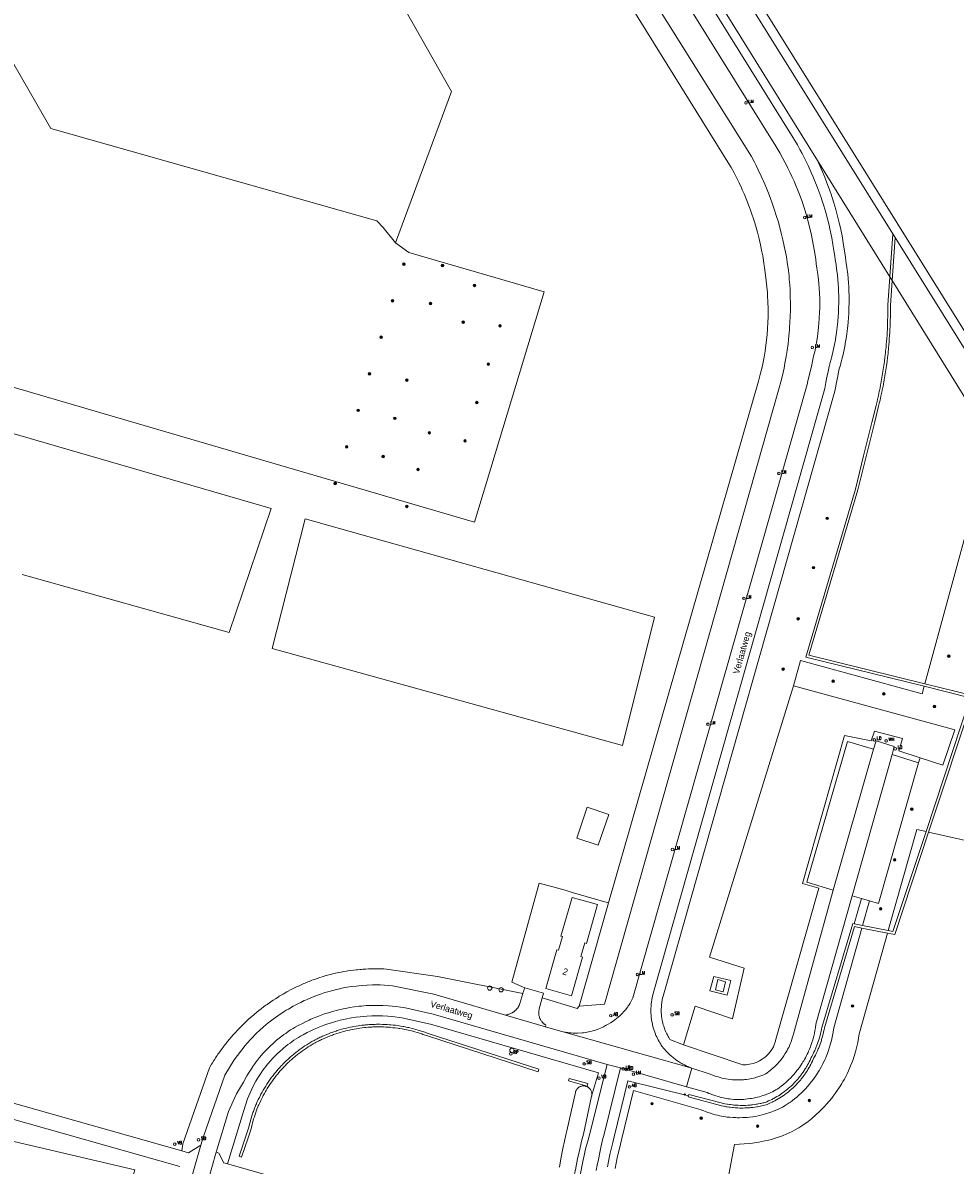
# Model space of a CAD drawing. Header units: metres. Extents: x 138165 to 154469, y 480134 to 494189.
# Tile 199 of 256: x 146957 to 147136, y 485273 to 485492. Entities that reach past the tile are written whole.
import ezdxf

# ---------------------------------------------------------------- set-up
doc = ezdxf.new("R2010")
doc.units = ezdxf.units.M
doc.header["$LTSCALE"] = 0.001
doc.header["$MEASUREMENT"] = 0
for name, color, linetype, lineweight in [('Level 5', 7, 'Continuous', 0), ('TOP-L-terrein schutting raster hek leuning', 7, 'Continuous', 0), ('TOP-L-topo objecten punt', 7, 'Continuous', 0), ('TOP-L-topo objecten vlak', 7, 'Continuous', 0), ('TOP-L-water beschoeiing', 7, 'Continuous', 0), ('TOP-T-topo huisnummering naamgeving', 7, 'Continuous', 0)]:
    doc.layers.add(name, color=color, linetype=linetype, lineweight=lineweight)
doc.styles.add('Style-INTL_ISO', font='INTL_ISO.shx')
doc.styles.add('Style-STANDARD', font='STANDARD.shx')

# ---------------------------------------------------------------- blocks, each defined once
blk = doc.blocks.new('24')
at = {"layer": 'TOP-L-topo objecten punt', "color": 7, "linetype": 'Continuous', "lineweight": 0}
for radius in [0.025, 0.0182, 0.0115, 0.005]:
    blk.add_circle((0, 0), radius, dxfattribs=at)
blk = doc.blocks.new('*U13')
at = {"layer": 'Level 5', "color": 7, "linetype": 'Continuous', "lineweight": 0}
blk.add_circle((0, 0), 0.0415, dxfattribs=at)
blk = doc.blocks.new('150')
at = {"layer": 'Level 5', "color": 7, "linetype": 'Continuous', "lineweight": 0}
blk.add_blockref('*U13', (0, 0), dxfattribs=at)
blk = doc.blocks.new('121')
at = {"layer": 'TOP-L-topo objecten punt', "color": 7, "linetype": 'Continuous', "lineweight": 0}
blk.add_circle((0, 0), 0.025, dxfattribs=at)
at = {"layer": 'TOP-L-topo objecten punt', "color": 7, "linetype": 'Continuous', "lineweight": 0, "style": 'Style-STANDARD'}
blk.add_text('LD', height=0.06, dxfattribs=at).set_placement((0.0483, 0))
blk = doc.blocks.new('16')
at = {"layer": 'TOP-L-topo objecten punt', "color": 7, "linetype": 'Continuous', "lineweight": 0}
blk.add_circle((0, 0), 0.025, dxfattribs=at)
at = {"layer": 'TOP-L-topo objecten punt', "color": 7, "linetype": 'Continuous', "lineweight": 0, "style": 'Style-STANDARD'}
blk.add_text('LM', height=0.06, dxfattribs=at).set_placement((0.0483, 0))
blk = doc.blocks.new('10')
at = {"layer": 'TOP-L-topo objecten punt', "linetype": 'Continuous', "lineweight": 0}
blk.add_circle((0, 0), 0.0125, dxfattribs=at)
blk = doc.blocks.new('153')
at = {"layer": 'TOP-L-topo objecten punt', "color": 7, "linetype": 'Continuous', "lineweight": 0}
blk.add_circle((0, 0), 0.025, dxfattribs=at)
at = {"layer": 'TOP-L-topo objecten punt', "color": 7, "linetype": 'Continuous', "lineweight": 0, "style": 'Style-STANDARD'}
blk.add_text('RP', height=0.06, dxfattribs=at).set_placement((0.0483, 0))
blk = doc.blocks.new('14')
at = {"layer": 'TOP-L-topo objecten punt', "color": 7, "linetype": 'Continuous', "lineweight": 0}
blk.add_circle((0, 0), 0.025, dxfattribs=at)
at = {"layer": 'TOP-L-topo objecten punt', "color": 7, "linetype": 'Continuous', "lineweight": 0, "style": 'Style-STANDARD'}
blk.add_text('VB', height=0.06, dxfattribs=at).set_placement((0.0483, 0))
blk = doc.blocks.new('175')
at = {"layer": 'TOP-L-topo objecten punt', "color": 7, "linetype": 'Continuous', "lineweight": 0}
blk.add_circle((0, 0), 0.025, dxfattribs=at)
at = {"layer": 'TOP-L-topo objecten punt', "color": 7, "linetype": 'Continuous', "lineweight": 0, "style": 'Style-STANDARD'}
blk.add_text('SB', height=0.06, dxfattribs=at).set_placement((0.0483, 0))
blk = doc.blocks.new('11')
at = {"layer": 'TOP-L-topo objecten punt', "color": 7, "linetype": 'Continuous', "lineweight": 0}
blk.add_circle((0, 0), 0.025, dxfattribs=at)
at = {"layer": 'TOP-L-topo objecten punt', "color": 7, "linetype": 'Continuous', "lineweight": 0, "style": 'Style-STANDARD'}
blk.add_text('AB', height=0.06, dxfattribs=at).set_placement((0.0483, 0))
blk = doc.blocks.new('302')
at = {"layer": 'TOP-L-topo objecten punt', "color": 7, "linetype": 'Continuous', "lineweight": 0}
blk.add_circle((0, 0), 0.025, dxfattribs=at)
at = {"layer": 'TOP-L-topo objecten punt', "color": 7, "linetype": 'Continuous', "lineweight": 0, "style": 'Style-STANDARD'}
blk.add_text('WH', height=0.06, dxfattribs=at).set_placement((0.0483, 0))

msp = doc.modelspace()

# ---------------------------------------------------------------- linework, layer by layer
at = {"layer": 'TOP-L-terrein schutting raster hek leuning', "flags": 128}
for points in [[(147028.53, 485450.21), (147039.24, 485479.27), (146999.73, 485548.98), (146987.18, 485541.24), (146986.29, 485540.67), (146971.77, 485531.87), (146945.32, 485515.84), (146941.16, 485513.32)], [(147067.38, 485334.73), (147063.26, 485336.11), (147065.26, 485342.01), (147069.39, 485340.63), (147067.38, 485334.73)]]:
    msp.add_lwpolyline(points, dxfattribs=at)
at = {"layer": 'TOP-L-topo objecten vlak', "flags": 128}
for points in [[(146948.69, 485741.37), (146953.02, 485729.55), (147000, 485654.16), (147020.36, 485621.5), (147096.07, 485500), (147199.79, 485333.56)], [(146946.95, 485739.79), (146951.07, 485728.62), (147018.67, 485620.64), (147123.83, 485451.98)], [(147109.4, 485466.04), (147014.21, 485619.27), (147000, 485642.57), (146945.64, 485729.81), (146942.61, 485735.88)], [(147018.57, 485591.5), (147096.75, 485466.76), (147097.3, 485465.71), (147097.63, 485465.06), (147098.05, 485464.22), (147098.6, 485463.03), (147098.87, 485462.45), (147099.03, 485462.08), (147099.29, 485461.49), (147099.61, 485460.7), (147100, 485459.75), (147100.32, 485458.9), (147100.79, 485457.62), (147101.18, 485456.47), (147101.49, 485455.49), (147101.83, 485454.37), (147102.18, 485453.15), (147102.45, 485452.09), (147102.77, 485450.78), (147103.03, 485449.59), (147103.15, 485448.99), (147103.37, 485447.85), (147103.5, 485447.15), (147103.6, 485446.5), (147103.83, 485444.96), (147103.94, 485443.9), (147104, 485443.21), (147104.08, 485442.21), (147104.13, 485441.3), (147104.15, 485440.76), (147104.18, 485439.89), (147104.2, 485438.7), (147104.2, 485437.35), (147104.17, 485436.2), (147104.11, 485434.91), (147104.06, 485434.12), (147104.02, 485433.55), (147103.92, 485432.42), (147103.84, 485431.61), (147103.75, 485430.89), (147103.57, 485429.58), (147103.4, 485428.44), (147103.17, 485427.14), (147102.98, 485426.22), (147102.61, 485424.52), (147102.38, 485423.58), (147102.08, 485422.43), (147068.57, 485304.23), (147063.68, 485303.89)], [(147017.75, 485585.61), (147092.87, 485464.68), (147093.41, 485463.68), (147093.9, 485462.73), (147094.39, 485461.74), (147094.84, 485460.75), (147094.99, 485460.42), (147095.39, 485459.5), (147095.87, 485458.34), (147096.37, 485457.03), (147096.57, 485456.47), (147096.83, 485455.74), (147097.13, 485454.84), (147097.36, 485454.09), (147097.88, 485452.27), (147098.2, 485451.02), (147098.48, 485449.85), (147098.75, 485448.5), (147098.89, 485447.77), (147099.05, 485446.83), (147099.14, 485446.3), (147099.25, 485445.48), (147099.43, 485444.05), (147099.58, 485442.93), (147099.7, 485441.77), (147099.8, 485440.74), (147099.84, 485440.05), (147099.9, 485438.94), (147099.93, 485437.58), (147099.92, 485436.03), (147099.89, 485434.93), (147099.83, 485433.81), (147099.73, 485432.58), (147099.58, 485431.12), (147099.44, 485430.07), (147099.34, 485429.45), (147099.22, 485428.71), (147099.03, 485427.67), (147098.77, 485426.39), (147098.49, 485425.23), (147098.09, 485423.71), (147069.36, 485323.66)], [(147085.33, 485291.99), (147084.96, 485292.13), (147084.76, 485292.21), (147084.52, 485292.31), (147084.23, 485292.44), (147083.88, 485292.61), (147083.57, 485292.78), (147083.41, 485292.87), (147083.11, 485293.04), (147082.74, 485293.27), (147082.45, 485293.47), (147082.21, 485293.64), (147081.73, 485294), (147081.4, 485294.27), (147081.18, 485294.47), (147081, 485294.63), (147080.76, 485294.85), (147080.45, 485295.18), (147079.59, 485296.18), (147079.45, 485296.39), (147079.34, 485296.56), (147079.16, 485296.85), (147079.02, 485297.1), (147078.84, 485297.42), (147078.72, 485297.67), (147078.57, 485297.99), (147078.44, 485298.27), (147078.28, 485298.67), (147078.2, 485298.87), (147078.09, 485299.19), (147078.02, 485299.41), (147077.92, 485299.74), (147077.85, 485300.01), (147077.79, 485300.23), (147077.75, 485300.42), (147077.68, 485300.76), (147077.6, 485301.18), (147077.57, 485301.38), (147077.53, 485301.69), (147077.45, 485302.97), (147077.5, 485304.26), (147077.69, 485305.53), (147078.01, 485306.77), (147110.83, 485422.32), (147111.02, 485423.44), (147111.15, 485424.13), (147111.27, 485424.76), (147111.43, 485425.56), (147111.49, 485425.87), (147111.64, 485426.55), (147111.86, 485427.32), (147112.02, 485427.91), (147112.15, 485428.42), (147112.34, 485429.24), (147112.66, 485430.76), (147112.83, 485431.66), (147112.92, 485432.2), (147113.04, 485433.03), (147113.17, 485434.04), (147113.28, 485435.11), (147113.36, 485436.15), (147113.4, 485436.74), (147113.44, 485437.71), (147113.47, 485438.86), (147113.46, 485439.9), (147113.43, 485441.07), (147113.4, 485441.66), (147113.36, 485442.4), (147113.21, 485444.01), (147113.06, 485445.24), (147112.95, 485446.05), (147112.78, 485447.06), (147112.71, 485447.66), (147112.55, 485448.75), (147112.37, 485449.91), (147112.14, 485451.2), (147111.91, 485452.36), (147111.78, 485452.95), (147111.62, 485453.62), (147111.32, 485454.83), (147110.99, 485456.06), (147110.62, 485457.3), (147110.25, 485458.48), (147110.1, 485458.91), (147109.92, 485459.43), (147109.35, 485461), (147108.92, 485462.07), (147108.52, 485463.03), (147108.21, 485463.75), (147107.62, 485465.04), (147107.13, 485466.06), (147106.45, 485467.38), (147106.04, 485468.15), (147105.55, 485469.02), (147105.06, 485469.85), (147104.75, 485470.37), (147047.91, 485561.69)], [(147060.63, 485298.98), (147061.11, 485298.88), (147061.55, 485298.81), (147061.84, 485298.78), (147062.1, 485298.75), (147062.53, 485298.72), (147063.06, 485298.7), (147063.41, 485298.7), (147064.28, 485298.76), (147064.57, 485298.79), (147065, 485298.85), (147065.49, 485298.94), (147065.89, 485299.03), (147066.3, 485299.13), (147066.67, 485299.24), (147067.16, 485299.41), (147067.51, 485299.54), (147067.82, 485299.67), (147068.36, 485299.93), (147068.59, 485300.05), (147068.91, 485300.22), (147069.26, 485300.4), (147069.72, 485300.67), (147070.26, 485301.02), (147071.19, 485301.74), (147071.6, 485302.11), (147071.84, 485302.34), (147072.04, 485302.55), (147072.23, 485302.76), (147072.37, 485302.92), (147072.65, 485303.25), (147072.8, 485303.45), (147073.02, 485303.75), (147073.13, 485303.91), (147073.3, 485304.15), (147073.46, 485304.42), (147073.64, 485304.72), (147073.83, 485305.06), (147074.02, 485305.45), (147107.41, 485423.08), (147107.57, 485423.76), (147107.98, 485425.51), (147108.29, 485426.82), (147108.52, 485427.84), (147108.73, 485428.74), (147108.87, 485429.36), (147109.08, 485430.42), (147109.26, 485431.45), (147109.38, 485432.27), (147109.53, 485433.43), (147109.61, 485434.12), (147109.66, 485434.74), (147109.74, 485435.78), (147109.8, 485436.91), (147109.82, 485437.74), (147109.83, 485438.55), (147109.82, 485439.49), (147109.78, 485440.61), (147109.73, 485441.57), (147109.66, 485442.46), (147109.59, 485443.12), (147109.47, 485444.22), (147109.3, 485445.4), (147109.17, 485446.19), (147109.06, 485447.09), (147108.79, 485448.95), (147108.6, 485450), (147108.26, 485451.69), (147108.02, 485452.77), (147107.77, 485453.77), (147107.56, 485454.55), (147107.29, 485455.51), (147106.92, 485456.74), (147106.39, 485458.32), (147105.83, 485459.84), (147105.58, 485460.47), (147105.28, 485461.21), (147104.9, 485462.09), (147104.51, 485462.97), (147104.19, 485463.66), (147103.74, 485464.58), (147103.51, 485465.03), (147103.17, 485465.69), (147102.78, 485466.42), (147102.18, 485467.49), (147101.44, 485468.74), (147045.3, 485558.86)], [(147028.53, 485450.21), (147039.24, 485479.27), (146999.73, 485548.98)], [(147028.53, 485450.21), (147026.12, 485453.16), (147024.94, 485454.48), (146962.43, 485472.17), (146939.38, 485512.24)], [(146887.78, 485503.96), (146933.73, 485428.84), (147043.62, 485396.68), (147056.99, 485440.83), (147031.06, 485448.39), (147028.53, 485450.21)], [(147083.7, 485296.46), (147081.12, 485297.49), (147081.04, 485297.62), (147080.88, 485297.87), (147080.76, 485298.08), (147080.62, 485298.35), (147080.52, 485298.55), (147080.38, 485298.83), (147080.28, 485299.06), (147080.14, 485299.4), (147080.08, 485299.55), (147079.98, 485299.83), (147079.92, 485300.02), (147079.84, 485300.29), (147079.78, 485300.52), (147079.73, 485300.7), (147079.7, 485300.85), (147079.64, 485301.13), (147079.58, 485301.5), (147079.55, 485301.66), (147079.52, 485301.88), (147079.45, 485302.99), (147079.5, 485304.07), (147079.65, 485305.13), (147079.93, 485306.22), (147112.75, 485421.77), (147113.12, 485423.76), (147113.23, 485424.38), (147113.45, 485425.46), (147113.58, 485426.05), (147113.79, 485426.79), (147113.95, 485427.41), (147114.09, 485427.94), (147114.3, 485428.8), (147114.62, 485430.37), (147114.8, 485431.32), (147114.89, 485431.89), (147115.02, 485432.76), (147115.16, 485433.81), (147115.27, 485434.93), (147115.36, 485436.01), (147115.4, 485436.63), (147115.44, 485437.64), (147115.47, 485438.85), (147115.46, 485439.93), (147115.43, 485441.14), (147115.4, 485441.78), (147115.35, 485442.55), (147115.2, 485444.22), (147115.05, 485445.5), (147114.92, 485446.35), (147114.76, 485447.34), (147114.69, 485447.91), (147114.53, 485449.05), (147114.35, 485450.24), (147114.11, 485451.58), (147113.86, 485452.77), (147113.73, 485453.39), (147113.57, 485454.08), (147113.26, 485455.33), (147112.91, 485456.6), (147112.54, 485457.88), (147112.15, 485459.1), (147112, 485459.55), (147111.81, 485460.1), (147111.21, 485461.72), (147110.78, 485462.83), (147110.36, 485463.82), (147109.4, 485466.04)], [(147109.4, 485466.04), (147123.26, 485443.73)], [(147123.83, 485451.98), (147123.26, 485443.73)], [(147124.28, 485451.26), (147123.83, 485451.98)], [(147123.71, 485443), (147124.28, 485451.26)], [(147124.28, 485451.26), (147179.53, 485362.65)], [(147123.26, 485443.73), (147122.88, 485438.26), (147122.88, 485437.67), (147122.88, 485437.28), (147122.88, 485436.5), (147122.87, 485436.11), (147122.85, 485435.32), (147122.84, 485434.93), (147122.81, 485434.15), (147122.79, 485433.76), (147122.75, 485432.97), (147122.73, 485432.58), (147122.67, 485431.8), (147122.64, 485431.41), (147122.58, 485430.63), (147122.54, 485430.24), (147122.5, 485429.85), (147122.46, 485429.46), (147122.42, 485429.07), (147122.38, 485428.68), (147122.33, 485428.29), (147122.23, 485427.51), (147122.13, 485426.73), (147122.07, 485426.35), (147121.95, 485425.57), (147121.89, 485425.18), (147121.76, 485424.41), (147121.69, 485424.03), (147121.55, 485423.25), (147121.48, 485422.87), (147121.33, 485422.1), (147121.25, 485421.72), (147121.08, 485420.95), (147120.91, 485420.18), (147120.82, 485419.8), (147120.64, 485419.04), (147119.83, 485415.78), (147118.25, 485409.4), (147116.67, 485403.02), (147107.15, 485370.81), (147129.85, 485365.2)], [(147129.99, 485365.68), (147107.77, 485371.17), (147117.15, 485402.89), (147118.74, 485409.28), (147120.32, 485415.66), (147121.12, 485418.92), (147121.31, 485419.69), (147121.4, 485420.07), (147121.57, 485420.84), (147121.74, 485421.61), (147121.82, 485422), (147121.97, 485422.77), (147122.05, 485423.16), (147122.19, 485423.94), (147122.25, 485424.33), (147122.39, 485425.1), (147122.45, 485425.49), (147122.57, 485426.27), (147122.62, 485426.66), (147122.73, 485427.45), (147122.83, 485428.23), (147122.87, 485428.62), (147122.92, 485429.01), (147122.96, 485429.41), (147123, 485429.8), (147123.04, 485430.19), (147123.07, 485430.58), (147123.14, 485431.37), (147123.17, 485431.76), (147123.22, 485432.55), (147123.25, 485432.95), (147123.29, 485433.73), (147123.31, 485434.13), (147123.34, 485434.91), (147123.35, 485435.31), (147123.37, 485436.1), (147123.38, 485436.49), (147123.38, 485437.28), (147123.38, 485437.68), (147123.38, 485438.22), (147123.71, 485443)], [(147123.26, 485443.73), (147123.71, 485443)], [(147172.42, 485364.59), (147123.71, 485443)], [(146945.39, 485368.97), (146943, 485358.07), (146918.75, 485365.2), (146933.12, 485420.05), (147004.69, 485399.29), (146996.62, 485375.52), (146956.96, 485386.66)], [(147011.18, 485397.3), (147004.88, 485372.47), (147072.02, 485353.88), (147078.18, 485378.44), (147011.18, 485397.3)], [(147172.42, 485364.59), (147150.14, 485370.68), (147155.34, 485389.72), (147137.86, 485394.5), (147129.99, 485365.68)], [(147104.82, 485365.32), (147106.14, 485370.14), (147129.46, 485363.77), (147129.85, 485365.2)], [(147104.82, 485365.32), (147088.7, 485313.3), (147095.37, 485311.15), (147093.11, 485301.47), (147085.95, 485303.88), (147083.7, 485296.46)], [(147129.1, 485351.49), (147133.42, 485350.06), (147135.76, 485356.87), (147104.82, 485365.32)], [(147129.85, 485365.2), (147138.7, 485363.01), (147130.21, 485337.36)], [(147130.7, 485337.25), (147139.34, 485363.37), (147129.99, 485365.68)], [(147129.1, 485351.49), (147125, 485352.84), (147125.7, 485355.18), (147120.32, 485356.61), (147119.7, 485354.72), (147114.55, 485355.79), (147106.53, 485327.38), (147109.64, 485326.51), (147101.36, 485297.29), (147101.33, 485297.18), (147101.16, 485296.62), (147100.94, 485296.09), (147100.65, 485295.58), (147100.32, 485295.11), (147099.94, 485294.67), (147099.83, 485294.56), (147099.35, 485294.11), (147098.82, 485293.71), (147098.26, 485293.37), (147097.66, 485293.09), (147097.04, 485292.88), (147096.39, 485292.73), (147095.74, 485292.65), (147095.08, 485292.64), (147083.7, 485296.46)], [(147120.14, 485353.17), (147115.14, 485354.64), (147107.37, 485327.67), (147112.43, 485326.14)], [(147112.43, 485326.14), (147120.14, 485353.17)], [(147123.73, 485352.1), (147124.11, 485353.66), (147120.65, 485354.72), (147120.14, 485353.17)], [(147123.73, 485352.1), (147116.04, 485325.05)], [(147128.78, 485350.53), (147123.73, 485352.1)], [(147128.78, 485350.53), (147129.1, 485351.49)], [(146987.53, 485276.13), (146746.64, 485344.33), (146732.22, 485348.53)], [(147119.39, 485324.06), (147121.07, 485323.56), (147128.78, 485350.53)], [(146731.45, 485345.48), (146746.1, 485341.37), (146987.14, 485273.14)], [(147130.21, 485337.36), (147128.46, 485337.76), (147122.98, 485318.37)], [(147122.85, 485317.89), (147124.2, 485317.62), (147130.7, 485337.25)], [(147130.21, 485337.36), (147123.86, 485318.2), (147122.98, 485318.37)], [(147193.57, 485335.86), (147180.76, 485325.97), (147130.7, 485337.25)], [(147069.36, 485323.66), (147067.92, 485324.08), (147062.16, 485325.73), (147061.03, 485326.09), (147056.04, 485327.43), (147050.79, 485308.48), (147053.27, 485307.38)], [(147067.24, 485323.34), (147065.11, 485315.92), (147064.8, 485316.01), (147064.04, 485313.37), (147064.35, 485313.28), (147062.22, 485305.86), (147057.33, 485307.27), (147059.46, 485314.69), (147059.77, 485314.6), (147060.53, 485317.23), (147060.22, 485317.32), (147062.35, 485324.74), (147067.24, 485323.34)], [(147116.04, 485325.05), (147109.07, 485300.42), (147108.99, 485299.73), (147108.9, 485299.2), (147108.8, 485298.64), (147108.68, 485298.14), (147108.49, 485297.42), (147108.34, 485296.91), (147108.14, 485296.32), (147108.05, 485296.07), (147107.88, 485295.65), (147107.7, 485295.23), (147107.61, 485295.02), (147107.43, 485294.64), (147107.3, 485294.39), (147107.08, 485293.95), (147106.89, 485293.62), (147106.75, 485293.38), (147106.62, 485293.17), (147106.47, 485292.92), (147106.16, 485292.46), (147105.92, 485292.11), (147105.64, 485291.74), (147105.47, 485291.52), (147105.16, 485291.14), (147104.79, 485290.72), (147104.59, 485290.49), (147104.26, 485290.15), (147103.84, 485289.73), (147103.53, 485289.44), (147103.25, 485289.2), (147103.09, 485289.06), (147102.88, 485288.88), (147102.42, 485288.52), (147102.14, 485288.31), (147101.96, 485288.18), (147101.64, 485287.96), (147101.42, 485287.81), (147101.09, 485287.63), (147100.79, 485287.48), (147100.44, 485287.32), (147100.05, 485287.14), (147099.69, 485287), (147099.42, 485286.89), (147098.95, 485286.73), (147098.6, 485286.62), (147098.27, 485286.52), (147097.92, 485286.43), (147097.49, 485286.33), (147097.12, 485286.25), (147096.74, 485286.18), (147096.48, 485286.14), (147095.97, 485286.08), (147095.6, 485286.04), (147095.24, 485286.01), (147094.92, 485285.99), (147094.41, 485285.98), (147094.07, 485285.99), (147093.79, 485285.99), (147093.39, 485286.01), (147092.91, 485286.05), (147092.54, 485286.09), (147092.24, 485286.13), (147091.89, 485286.19), (147091.35, 485286.29), (147091.03, 485286.36), (147090.74, 485286.43), (147090.38, 485286.53), (147089.91, 485286.67), (147089.55, 485286.79), (147089.14, 485286.94), (147088.88, 485287.04), (147088.6, 485287.15), (147088.27, 485287.3), (147084.32, 485288.42)], [(147112.43, 485326.14), (147104.85, 485298.74), (147104.8, 485298.55), (147104.74, 485298.31), (147104.64, 485297.95), (147104.51, 485297.54), (147104.4, 485297.24), (147104.27, 485296.88), (147104.17, 485296.64), (147104.01, 485296.27), (147103.88, 485295.98), (147103.68, 485295.6), (147103.57, 485295.39), (147103.46, 485295.19), (147103.22, 485294.79), (147102.95, 485294.36), (147102.67, 485293.98), (147102.44, 485293.67), (147102.28, 485293.47), (147102.04, 485293.18), (147101.74, 485292.84), (147101.55, 485292.64), (147101.22, 485292.3), (147100.87, 485291.98), (147100.55, 485291.7), (147100.33, 485291.52), (147100.09, 485291.33), (147099.73, 485291.06), (147099.47, 485290.88), (147099.11, 485290.72), (147098.74, 485290.58), (147098.37, 485290.44), (147098.15, 485290.37), (147097.99, 485290.32), (147097.73, 485290.24), (147097.44, 485290.16), (147097.12, 485290.08), (147096.83, 485290.01), (147096.48, 485289.94), (147096.2, 485289.9), (147095.82, 485289.84), (147095.48, 485289.8), (147095.19, 485289.77), (147094.95, 485289.76), (147094.51, 485289.74), (147094.12, 485289.73), (147093.72, 485289.74), (147093.35, 485289.75), (147093.13, 485289.77), (147092.76, 485289.8), (147092.29, 485289.86), (147091.8, 485289.94), (147091.41, 485290.02), (147091.04, 485290.1), (147090.74, 485290.18), (147090.33, 485290.3), (147090.09, 485290.37), (147089.79, 485290.47), (147089.55, 485290.56), (147089.17, 485290.71), (147088.82, 485290.86), (147085.33, 485291.99)], [(147117.84, 485324.52), (147116.04, 485325.05)], [(147116.4, 485319.67), (147117.84, 485324.52)], [(147117.84, 485324.52), (147119.39, 485324.06)], [(147063.68, 485303.89), (147069.36, 485323.66)], [(147118.06, 485319.34), (147119.39, 485324.06)], [(147117.92, 485318.86), (147112.52, 485299.73), (147112.46, 485299.25), (147112.35, 485298.59), (147112.23, 485297.93), (147112.08, 485297.31), (147111.86, 485296.46), (147111.67, 485295.83), (147111.44, 485295.15), (147111.32, 485294.82), (147111.12, 485294.32), (147110.91, 485293.82), (147110.79, 485293.56), (147110.58, 485293.11), (147110.42, 485292.79), (147110.15, 485292.28), (147109.93, 485291.89), (147109.76, 485291.59), (147109.6, 485291.33), (147109.41, 485291.03), (147109.06, 485290.49), (147108.76, 485290.06), (147108.43, 485289.62), (147108.21, 485289.35), (147107.84, 485288.89), (147107.41, 485288.39), (147107.15, 485288.1), (147106.76, 485287.69), (147106.26, 485287.21), (147105.88, 485286.85), (147105.55, 485286.56), (147105.35, 485286.39), (147105.08, 485286.16), (147104.55, 485285.74), (147104.21, 485285.49), (147103.98, 485285.32), (147103.61, 485285.07), (147103.23, 485284.81), (147102.7, 485284.53), (147102.33, 485284.34), (147101.9, 485284.14), (147101.41, 485283.92), (147100.98, 485283.74), (147100.62, 485283.61), (147100.06, 485283.41), (147099.63, 485283.27), (147099.21, 485283.15), (147098.77, 485283.03), (147098.24, 485282.91), (147097.78, 485282.81), (147097.33, 485282.73), (147096.98, 485282.68), (147096.37, 485282.6), (147095.9, 485282.55), (147095.46, 485282.52), (147095.05, 485282.5), (147094.43, 485282.48), (147094.01, 485282.49), (147093.65, 485282.5), (147093.16, 485282.52), (147092.58, 485282.57), (147092.11, 485282.62), (147091.74, 485282.67), (147091.29, 485282.74), (147090.65, 485282.86), (147090.24, 485282.95), (147089.87, 485283.04), (147089.43, 485283.16), (147088.86, 485283.33), (147088.4, 485283.48), (147087.91, 485283.66), (147087.58, 485283.79), (147087.22, 485283.93), (147087.08, 485284), (147074.14, 485287.68), (147071.89, 485278.5), (147071.61, 485277.4), (147071.36, 485276.34), (147071.09, 485275.1), (147070.82, 485273.79), (147070.63, 485272.78)], [(147084.65, 485286.7), (147084.58, 485286.46), (147090.8, 485284.84), (147090.98, 485284.79), (147091.35, 485284.71), (147091.54, 485284.67), (147091.91, 485284.6), (147092.1, 485284.57), (147092.47, 485284.52), (147092.66, 485284.49), (147093.03, 485284.45), (147093.22, 485284.42), (147093.6, 485284.39), (147093.79, 485284.38), (147094.16, 485284.36), (147094.54, 485284.34), (147094.73, 485284.34), (147095.11, 485284.34), (147095.48, 485284.35), (147095.67, 485284.35), (147096.05, 485284.37), (147096.24, 485284.39), (147096.43, 485284.4), (147096.62, 485284.42), (147096.8, 485284.44), (147096.99, 485284.46), (147097.37, 485284.51), (147097.74, 485284.56), (147097.93, 485284.59), (147098.11, 485284.62), (147098.48, 485284.7), (147098.67, 485284.74), (147099.04, 485284.82), (147099.22, 485284.86), (147099.57, 485284.96), (147099.74, 485285.03), (147099.91, 485285.1), (147100.25, 485285.25), (147100.42, 485285.32), (147100.74, 485285.48), (147100.91, 485285.57), (147101.07, 485285.65), (147101.24, 485285.73), (147101.56, 485285.91), (147101.88, 485286.1), (147102.19, 485286.29), (147102.5, 485286.49), (147102.8, 485286.69), (147103.1, 485286.9), (147103.4, 485287.12), (147103.69, 485287.34), (147103.98, 485287.58), (147104.25, 485287.81), (147104.39, 485287.93), (147104.53, 485288.06), (147104.67, 485288.18), (147104.8, 485288.31), (147104.93, 485288.43), (147105.19, 485288.69), (147105.32, 485288.82), (147105.57, 485289.09), (147105.7, 485289.22), (147105.82, 485289.36), (147105.94, 485289.5), (147106.06, 485289.64), (147106.18, 485289.78), (147106.29, 485289.92), (147106.41, 485290.07), (147106.52, 485290.21), (147106.63, 485290.36), (147106.85, 485290.65), (147106.96, 485290.8), (147107.06, 485290.95), (147107.17, 485291.1), (147107.27, 485291.26), (147107.47, 485291.57), (147107.56, 485291.72), (147107.75, 485292.04), (147107.84, 485292.2), (147107.93, 485292.36), (147108.1, 485292.68), (147108.19, 485292.84), (147108.27, 485293.01), (147108.43, 485293.34), (147108.51, 485293.51), (147108.65, 485293.83), (147108.73, 485293.97), (147108.82, 485294.14), (147109, 485294.48), (147109.17, 485294.82), (147109.33, 485295.16), (147109.41, 485295.34), (147109.48, 485295.51), (147109.56, 485295.68), (147109.63, 485295.86), (147109.7, 485296.04), (147109.77, 485296.22), (147109.9, 485296.57), (147110.03, 485296.93), (147110.14, 485297.29), (147110.2, 485297.48), (147110.26, 485297.66), (147110.31, 485297.84), (147110.36, 485298.03), (147110.45, 485298.4), (147110.54, 485298.77), (147110.58, 485298.95), (147110.65, 485299.33), (147110.72, 485299.71), (147116.51, 485319.14), (147117.92, 485318.86)], [(147084.65, 485286.7), (147084.71, 485286.95), (147090.92, 485285.32), (147091.1, 485285.28), (147091.46, 485285.2), (147091.64, 485285.16), (147092, 485285.1), (147092.18, 485285.07), (147092.54, 485285.01), (147092.72, 485284.99), (147093.09, 485284.94), (147093.27, 485284.92), (147093.64, 485284.89), (147093.82, 485284.88), (147094.18, 485284.86), (147094.55, 485284.84), (147094.73, 485284.84), (147095.1, 485284.84), (147095.47, 485284.85), (147095.65, 485284.85), (147096.02, 485284.87), (147096.2, 485284.89), (147096.39, 485284.9), (147096.57, 485284.92), (147096.75, 485284.93), (147096.93, 485284.95), (147097.3, 485285), (147097.66, 485285.06), (147097.84, 485285.09), (147098.02, 485285.12), (147098.39, 485285.19), (147098.56, 485285.22), (147098.92, 485285.31), (147099.1, 485285.35), (147099.42, 485285.43), (147099.55, 485285.49), (147099.71, 485285.56), (147100.04, 485285.7), (147100.2, 485285.78), (147100.52, 485285.93), (147100.68, 485286.01), (147100.84, 485286.09), (147101, 485286.17), (147101.31, 485286.35), (147101.62, 485286.53), (147101.92, 485286.71), (147102.22, 485286.9), (147102.52, 485287.1), (147102.81, 485287.31), (147103.1, 485287.52), (147103.38, 485287.74), (147103.65, 485287.96), (147103.93, 485288.19), (147104.06, 485288.31), (147104.19, 485288.43), (147104.33, 485288.55), (147104.45, 485288.67), (147104.58, 485288.79), (147104.84, 485289.04), (147104.96, 485289.17), (147105.21, 485289.43), (147105.33, 485289.56), (147105.45, 485289.69), (147105.56, 485289.83), (147105.68, 485289.96), (147105.79, 485290.1), (147105.91, 485290.24), (147106.02, 485290.38), (147106.13, 485290.52), (147106.23, 485290.66), (147106.45, 485290.95), (147106.55, 485291.09), (147106.65, 485291.24), (147106.75, 485291.38), (147106.85, 485291.53), (147107.04, 485291.83), (147107.14, 485291.98), (147107.32, 485292.29), (147107.41, 485292.44), (147107.49, 485292.6), (147107.66, 485292.91), (147107.74, 485293.07), (147107.82, 485293.23), (147107.98, 485293.55), (147108.05, 485293.71), (147108.19, 485294.03), (147108.29, 485294.22), (147108.38, 485294.38), (147108.55, 485294.71), (147108.72, 485295.04), (147108.88, 485295.37), (147108.95, 485295.54), (147109.03, 485295.71), (147109.1, 485295.88), (147109.17, 485296.05), (147109.24, 485296.22), (147109.3, 485296.39), (147109.43, 485296.74), (147109.55, 485297.09), (147109.67, 485297.44), (147109.72, 485297.62), (147109.77, 485297.8), (147109.83, 485297.98), (147109.87, 485298.15), (147109.96, 485298.51), (147110.05, 485298.87), (147110.09, 485299.05), (147110.16, 485299.42), (147110.22, 485299.79), (147116.15, 485319.72), (147116.4, 485319.67)], [(147122.85, 485317.89), (147117.43, 485298.74), (147117.41, 485298.56), (147117.28, 485297.73), (147117.12, 485296.91), (147116.94, 485296.12), (147116.67, 485295.1), (147116.43, 485294.3), (147116.15, 485293.47), (147115.99, 485293.03), (147115.75, 485292.43), (147115.49, 485291.82), (147115.33, 485291.47), (147115.08, 485290.93), (147114.87, 485290.52), (147114.55, 485289.9), (147114.28, 485289.42), (147114.06, 485289.04), (147113.86, 485288.71), (147113.62, 485288.33), (147113.19, 485287.68), (147112.81, 485287.13), (147112.41, 485286.6), (147112.13, 485286.24), (147111.67, 485285.68), (147111.15, 485285.08), (147110.81, 485284.7), (147110.32, 485284.19), (147109.73, 485283.6), (147109.24, 485283.15), (147108.83, 485282.78), (147108.58, 485282.57), (147108.24, 485282.28), (147107.6, 485281.78), (147107.17, 485281.45), (147106.86, 485281.24), (147106.43, 485280.94), (147105.81, 485280.52), (147105.01, 485280.09), (147104.52, 485279.85), (147103.98, 485279.59), (147103.37, 485279.32), (147102.82, 485279.09), (147102.34, 485278.91), (147101.65, 485278.67), (147101.09, 485278.49), (147100.56, 485278.34), (147099.98, 485278.18), (147099.32, 485278.03), (147098.73, 485277.9), (147098.16, 485277.8), (147097.7, 485277.73), (147096.94, 485277.63), (147096.33, 485277.57), (147093.51, 485277.36), (147089.32, 485255.37)], [(147118.06, 485319.34), (147116.4, 485319.67)], [(147117.92, 485318.86), (147122.85, 485317.89)], [(147122.98, 485318.37), (147118.06, 485319.34)], [(147052.91, 485306.29), (147036.53, 485309.54), (147026.8, 485310.98), (147026.24, 485311.01), (147025.71, 485311.03), (147025.18, 485311.04), (147024.65, 485311.04), (147024.12, 485311.03), (147023.59, 485311.02), (147023.33, 485311.01), (147022.8, 485310.99), (147022.27, 485310.95), (147022.01, 485310.93), (147021.74, 485310.91), (147021.21, 485310.86), (147020.95, 485310.84), (147020.42, 485310.78), (147019.9, 485310.71), (147019.38, 485310.63), (147019.11, 485310.59), (147018.59, 485310.5), (147018.33, 485310.45), (147018.07, 485310.4), (147017.55, 485310.3), (147017.29, 485310.24), (147017.03, 485310.19), (147016.52, 485310.07), (147016, 485309.94), (147015.49, 485309.8), (147014.98, 485309.66), (147014.73, 485309.59), (147014.47, 485309.51), (147013.97, 485309.35), (147013.46, 485309.18), (147012.96, 485309.01), (147012.47, 485308.83), (147012.22, 485308.74), (147011.95, 485308.63), (147011.69, 485308.53), (147011.43, 485308.42), (147011.17, 485308.31), (147010.92, 485308.2), (147010.66, 485308.09), (147010.15, 485307.86), (147009.9, 485307.74), (147009.65, 485307.62), (147009.4, 485307.5), (147009.15, 485307.38), (147008.65, 485307.12), (147008.4, 485306.99), (147007.91, 485306.73), (147007.67, 485306.6), (147007.18, 485306.33), (147006.94, 485306.19), (147006.7, 485306.04), (147006.22, 485305.76), (147005.98, 485305.61), (147005.51, 485305.31), (147005.04, 485305.01), (147004.58, 485304.7), (147004.35, 485304.54), (147003.89, 485304.22), (147003.66, 485304.06), (147003.21, 485303.73), (147002.77, 485303.39), (147002.33, 485303.05), (147001.89, 485302.7), (147001.46, 485302.34), (147001.25, 485302.16), (147001.04, 485301.98), (147000.62, 485301.61), (147000.41, 485301.43), (147000.2, 485301.24), (146999.9, 485300.96), (146999.7, 485300.77), (146999.49, 485300.57), (146999.29, 485300.38), (146998.9, 485299.99), (146998.7, 485299.79), (146998.32, 485299.39), (146998.12, 485299.19), (146997.93, 485298.98), (146997.56, 485298.57), (146997.38, 485298.36), (146997.01, 485297.95), (146996.65, 485297.52), (146996.29, 485297.09), (146996.12, 485296.87), (146995.95, 485296.66), (146995.77, 485296.44), (146995.61, 485296.22), (146995.44, 485295.99), (146995.27, 485295.77), (146994.94, 485295.32), (146994.62, 485294.87), (146994.46, 485294.64), (146994.3, 485294.41), (146994.15, 485294.18), (146993.99, 485293.95), (146993.84, 485293.71), (146993.69, 485293.48), (146993.39, 485293.01), (146993.25, 485292.77), (146992.96, 485292.29), (146992.82, 485292.05), (146987.71, 485277.49), (146987.53, 485276.13)], [(147089.54, 485309.58), (147088.76, 485306.82), (147092.1, 485305.98), (147092.78, 485308.79), (147089.54, 485309.58)], [(146991.19, 485277.21), (146991.75, 485279.09), (146995.76, 485290.63), (146997.56, 485293.59), (146999.67, 485296.34), (147000, 485296.72), (147000.81, 485297.6), (147001.87, 485298.68), (147002.42, 485299.2), (147003.18, 485299.88), (147004.12, 485300.66), (147004.52, 485300.98), (147005.08, 485301.41), (147005.92, 485302.02), (147007.15, 485302.83), (147007.54, 485303.08), (147007.96, 485303.33), (147008.89, 485303.86), (147009.91, 485304.4), (147010.33, 485304.6), (147011.02, 485304.93), (147011.45, 485305.12), (147011.85, 485305.3), (147012.59, 485305.61), (147013.36, 485305.91), (147014.32, 485306.26), (147014.97, 485306.47), (147015.53, 485306.64), (147016.46, 485306.9), (147017.21, 485307.09), (147017.53, 485307.16), (147018.19, 485307.31), (147019.23, 485307.5), (147020.09, 485307.64), (147020.95, 485307.74), (147021.49, 485307.8), (147022.17, 485307.86), (147023, 485307.91), (147024.1, 485307.95), (147024.82, 485307.95), (147025.57, 485307.94), (147026.39, 485307.9), (147027.1, 485307.85), (147027.92, 485307.78), (147035.88, 485306.18), (147049.6, 485302.17)], [(147053.27, 485307.38), (147052.93, 485306.36), (147052.91, 485306.29)], [(147056.65, 485305.48), (147056.88, 485306.34), (147053.27, 485307.38)], [(147089.83, 485307), (147090.31, 485308.96), (147091.79, 485308.57), (147091.3, 485306.63), (147089.83, 485307)], [(147049.6, 485302.17), (147049.77, 485302.2), (147049.93, 485302.23), (147050.01, 485302.25), (147050.09, 485302.27), (147050.24, 485302.32), (147050.32, 485302.35), (147050.4, 485302.38), (147050.55, 485302.44), (147050.7, 485302.51), (147050.85, 485302.59), (147050.92, 485302.63), (147050.99, 485302.67), (147051.06, 485302.72), (147051.12, 485302.76), (147051.19, 485302.81), (147051.26, 485302.86), (147051.38, 485302.97), (147051.45, 485303.02), (147051.51, 485303.08), (147051.57, 485303.13), (147051.62, 485303.19), (147051.73, 485303.32), (147051.84, 485303.44), (147051.94, 485303.57), (147051.99, 485303.64), (147052.08, 485303.78), (147052.12, 485303.85), (147052.16, 485303.92), (147052.2, 485304), (147052.27, 485304.15), (147052.3, 485304.22), (147052.36, 485304.37), (147052.91, 485306.29)], [(147056.65, 485305.48), (147056.06, 485303.34), (147056.05, 485303.27), (147056.03, 485303.2), (147056, 485303.05), (147055.99, 485302.98), (147055.98, 485302.91), (147055.97, 485302.76), (147055.96, 485302.69), (147055.96, 485302.54), (147055.97, 485302.47), (147055.98, 485302.32), (147055.99, 485302.25), (147056, 485302.17), (147056.01, 485302.1), (147056.04, 485301.96), (147056.08, 485301.82), (147056.13, 485301.68), (147056.18, 485301.54), (147056.21, 485301.47), (147056.24, 485301.41), (147056.28, 485301.34), (147056.31, 485301.28), (147056.39, 485301.15), (147056.47, 485301.03), (147056.56, 485300.91), (147056.61, 485300.85), (147056.65, 485300.8), (147056.7, 485300.74), (147056.76, 485300.69), (147056.81, 485300.64), (147056.86, 485300.59), (147056.92, 485300.54), (147056.97, 485300.5), (147057.03, 485300.45), (147057.09, 485300.41), (147057.15, 485300.36), (147057.21, 485300.33), (147057.3, 485300.27), (147057.26, 485299.94)], [(147063.68, 485303.89), (147063.35, 485303.42), (147056.65, 485305.48)], [(147069.07, 485292.68), (147035.7, 485302.35), (147030.1, 485303.6), (147029.47, 485303.7), (147028.61, 485303.82), (147027.88, 485303.89), (147027.14, 485303.96), (147026.08, 485304.01), (147025.46, 485304.03), (147024.52, 485304.03), (147023.87, 485304.02), (147022.85, 485303.97), (147021.98, 485303.9), (147021.51, 485303.85), (147020.61, 485303.73), (147019.74, 485303.6), (147018.92, 485303.45), (147018.44, 485303.35), (147017.4, 485303.11), (147016.45, 485302.86), (147015.63, 485302.62), (147014.89, 485302.38), (147014.27, 485302.16), (147013.6, 485301.91), (147012.92, 485301.64), (147012.3, 485301.37), (147011.97, 485301.22), (147011.26, 485300.89), (147010.65, 485300.58), (147009.84, 485300.15), (147009.26, 485299.82), (147008.87, 485299.59), (147008.4, 485299.31), (147007.92, 485298.99), (147007.45, 485298.66), (147007.11, 485298.43), (147006.68, 485298.1), (147006.23, 485297.75), (147005.72, 485297.33), (147005.51, 485297.16), (147005.03, 485296.73), (147004.51, 485296.25), (147003.79, 485295.53), (147003.46, 485295.18), (147003.14, 485294.84), (147002.44, 485294.03), (147002.05, 485293.53), (147001.73, 485293.12), (147001.46, 485292.75), (147001.11, 485292.26), (147001.06, 485292.19), (147000.43, 485291.22), (147000, 485290.5), (146999.34, 485289.28), (146997.99, 485287.05), (146996.5, 485283.69), (146994.15, 485275.86)], [(146996.29, 485273.64), (146999.34, 485283.66), (147000.13, 485286.12), (147001.14, 485288.4), (147001.73, 485289.5), (147002.13, 485290.16), (147002.72, 485291.07), (147003.08, 485291.58), (147003.33, 485291.92), (147003.62, 485292.3), (147003.98, 485292.75), (147004.64, 485293.51), (147004.92, 485293.82), (147005.22, 485294.14), (147005.9, 485294.81), (147006.38, 485295.25), (147006.82, 485295.65), (147007, 485295.8), (147007.47, 485296.19), (147007.89, 485296.51), (147008.29, 485296.81), (147008.6, 485297.03), (147009.04, 485297.33), (147009.46, 485297.61), (147009.9, 485297.88), (147010.26, 485298.09), (147010.8, 485298.4), (147011.57, 485298.81), (147012.13, 485299.09), (147012.81, 485299.41), (147013.11, 485299.54), (147013.69, 485299.79), (147014.32, 485300.04), (147014.96, 485300.28), (147015.54, 485300.48), (147016.23, 485300.71), (147016.99, 485300.94), (147017.88, 485301.17), (147018.86, 485301.4), (147020.07, 485301.63), (147020.89, 485301.75), (147021.73, 485301.86), (147022.98, 485301.97), (147023.95, 485302.02), (147024.54, 485302.03), (147025.43, 485302.03), (147026, 485302.01), (147027.01, 485301.96), (147027.69, 485301.9), (147028.37, 485301.83), (147029.19, 485301.72), (147029.72, 485301.64), (147035.2, 485300.41), (147067.4, 485291.08), (147066.1, 485286.59)], [(147002.66, 485285.76), (147002.85, 485286.16), (147003.05, 485286.55), (147003.15, 485286.75), (147003.36, 485287.14), (147003.58, 485287.53), (147003.69, 485287.72), (147003.92, 485288.09), (147004.04, 485288.28), (147004.28, 485288.66), (147004.4, 485288.84), (147004.52, 485289.03), (147004.78, 485289.39), (147004.9, 485289.57), (147005.17, 485289.93), (147005.3, 485290.1), (147005.57, 485290.46), (147005.71, 485290.63), (147005.85, 485290.8), (147005.99, 485290.97), (147006.13, 485291.14), (147006.42, 485291.48), (147006.71, 485291.81), (147007.02, 485292.13), (147007.17, 485292.29), (147007.32, 485292.45), (147007.63, 485292.76), (147007.95, 485293.07), (147008.11, 485293.22), (147008.27, 485293.38), (147008.44, 485293.52), (147008.6, 485293.67), (147008.77, 485293.82), (147008.94, 485293.96), (147009.28, 485294.25), (147009.45, 485294.39), (147009.62, 485294.53), (147009.8, 485294.66), (147009.97, 485294.8), (147010.15, 485294.93), (147010.33, 485295.06), (147010.68, 485295.32), (147010.86, 485295.45), (147011.23, 485295.7), (147011.41, 485295.82), (147011.79, 485296.06), (147012.16, 485296.3), (147012.54, 485296.52), (147012.73, 485296.63), (147013.12, 485296.85), (147013.32, 485296.95), (147013.71, 485297.16), (147013.91, 485297.26), (147014.1, 485297.36), (147014.3, 485297.46), (147014.5, 485297.55), (147014.7, 485297.64), (147015.11, 485297.83), (147015.51, 485298), (147015.98, 485298.18), (147016.2, 485298.26), (147016.41, 485298.34), (147016.62, 485298.42), (147017.05, 485298.57), (147017.27, 485298.64), (147017.48, 485298.71), (147017.92, 485298.84), (147018.35, 485298.96), (147018.57, 485299.02), (147019.01, 485299.13), (147019.23, 485299.19), (147019.67, 485299.29), (147019.89, 485299.34), (147020.34, 485299.43), (147020.56, 485299.47), (147021.01, 485299.55), (147021.46, 485299.62), (147021.68, 485299.65), (147022.13, 485299.71), (147022.58, 485299.76), (147022.81, 485299.78), (147023.26, 485299.82), (147023.49, 485299.84), (147023.94, 485299.86), (147024.17, 485299.88), (147024.62, 485299.89), (147024.85, 485299.9), (147025.07, 485299.9), (147025.53, 485299.9), (147025.98, 485299.89), (147026.21, 485299.88), (147026.66, 485299.86), (147026.89, 485299.85), (147027.34, 485299.82), (147027.56, 485299.8), (147028.02, 485299.75), (147028.24, 485299.73), (147028.47, 485299.7), (147028.92, 485299.64), (147029.14, 485299.61), (147029.36, 485299.57), (147029.81, 485299.5), (147030.04, 485299.46), (147030.26, 485299.41), (147030.7, 485299.32), (147030.92, 485299.27), (147031.14, 485299.22), (147031.59, 485299.12), (147031.8, 485299.06), (147032.24, 485298.94), (147032.68, 485298.82), (147032.89, 485298.75), (147033.11, 485298.68), (147033.33, 485298.61), (147033.54, 485298.54), (147033.76, 485298.47), (147033.97, 485298.39), (147034.4, 485298.24), (147034.61, 485298.16), (147055.86, 485291.3), (147056.01, 485291.78), (147034.79, 485298.62), (147034.57, 485298.71), (147034.14, 485298.86), (147033.92, 485298.94), (147033.7, 485299.02), (147033.48, 485299.09), (147033.26, 485299.16), (147033.04, 485299.23), (147032.82, 485299.3), (147032.38, 485299.42), (147031.93, 485299.54), (147031.71, 485299.6), (147031.26, 485299.71), (147031.03, 485299.76), (147030.81, 485299.81), (147030.36, 485299.9), (147030.13, 485299.95), (147029.9, 485299.99), (147029.44, 485300.07), (147029.21, 485300.1), (147028.99, 485300.14), (147028.53, 485300.2), (147028.3, 485300.22), (147028.07, 485300.25), (147027.61, 485300.29), (147027.38, 485300.31), (147026.92, 485300.35), (147026.69, 485300.36), (147026.23, 485300.38), (147025.99, 485300.39), (147025.53, 485300.4), (147025.07, 485300.4), (147024.84, 485300.4), (147024.61, 485300.39), (147024.15, 485300.38), (147023.91, 485300.36), (147023.45, 485300.34), (147023.22, 485300.32), (147022.76, 485300.28), (147022.53, 485300.26), (147022.07, 485300.21), (147021.61, 485300.15), (147021.39, 485300.11), (147020.93, 485300.04), (147020.47, 485299.96), (147020.24, 485299.92), (147019.79, 485299.83), (147019.57, 485299.78), (147019.12, 485299.67), (147018.89, 485299.62), (147018.44, 485299.51), (147018.22, 485299.44), (147017.78, 485299.32), (147017.33, 485299.18), (147017.11, 485299.11), (147016.89, 485299.04), (147016.46, 485298.89), (147016.24, 485298.81), (147016.02, 485298.73), (147015.8, 485298.65), (147015.33, 485298.46), (147014.91, 485298.28), (147014.5, 485298.1), (147014.29, 485298), (147014.09, 485297.91), (147013.88, 485297.81), (147013.68, 485297.71), (147013.48, 485297.6), (147013.08, 485297.4), (147012.88, 485297.29), (147012.49, 485297.07), (147012.29, 485296.96), (147011.9, 485296.72), (147011.52, 485296.48), (147011.14, 485296.24), (147010.95, 485296.11), (147010.58, 485295.86), (147010.39, 485295.73), (147010.03, 485295.47), (147009.85, 485295.33), (147009.67, 485295.19), (147009.49, 485295.06), (147009.31, 485294.92), (147009.13, 485294.78), (147008.96, 485294.63), (147008.61, 485294.34), (147008.44, 485294.2), (147008.27, 485294.04), (147008.11, 485293.9), (147007.94, 485293.74), (147007.77, 485293.59), (147007.61, 485293.43), (147007.28, 485293.12), (147006.96, 485292.8), (147006.81, 485292.64), (147006.65, 485292.47), (147006.34, 485292.14), (147006.04, 485291.81), (147005.75, 485291.46), (147005.6, 485291.29), (147005.46, 485291.12), (147005.32, 485290.94), (147005.17, 485290.76), (147004.9, 485290.41), (147004.76, 485290.23), (147004.5, 485289.86), (147004.37, 485289.68), (147004.11, 485289.31), (147003.98, 485289.12), (147003.86, 485288.93), (147003.62, 485288.55), (147003.5, 485288.36), (147003.26, 485287.97), (147003.15, 485287.77), (147002.93, 485287.38), (147002.71, 485286.98), (147002.61, 485286.78), (147002.4, 485286.38), (147002.2, 485285.97), (147002.01, 485285.57), (147001.83, 485285.15), (147001.74, 485284.95), (147001.66, 485284.74), (147001.49, 485284.32), (147001.33, 485283.9), (147001.25, 485283.68), (147001.17, 485283.47), (147001.1, 485283.26), (147000.96, 485282.83), (147000.83, 485282.39), (147000.34, 485280.5), (146999.76, 485278.78), (146998.53, 485275.09), (146999.01, 485274.93), (147000.24, 485278.62), (147000.82, 485280.38), (147001.31, 485282.26), (147001.44, 485282.67), (147001.58, 485283.1), (147001.65, 485283.3), (147001.72, 485283.51), (147001.8, 485283.72), (147001.95, 485284.14), (147002.12, 485284.55), (147002.2, 485284.75), (147002.29, 485284.96), (147002.47, 485285.36), (147002.66, 485285.76)], [(147057.26, 485299.94), (147049.6, 485302.17)], [(147057.26, 485299.94), (147060.16, 485299.09), (147060.63, 485298.98)], [(147085.33, 485291.99), (147060.63, 485298.98)], [(147069.07, 485292.68), (147065.77, 485279.44), (147065.35, 485278.02), (147064.95, 485276.52), (147064.69, 485275.26), (147064.43, 485274.1), (147064.21, 485273.13), (147063.9, 485271.42), (147063.69, 485270.13), (147063.4, 485268.18), (147063.14, 485265.69)], [(147071.61, 485292.04), (147068.49, 485279.34), (147068.21, 485278.23), (147067.95, 485277.12), (147067.67, 485275.83), (147067.39, 485274.46), (147067.19, 485273.41), (147067, 485272.35)], [(147071.61, 485292.04), (147069.07, 485292.68)], [(147084.32, 485288.42), (147071.61, 485292.04)], [(147084.32, 485288.42), (147085.33, 485291.99)], [(147061.68, 485289.53), (147065.25, 485288.55), (147065.38, 485289.03), (147061.81, 485290.01), (147061.68, 485289.53)], [(147069.16, 485273.06), (147069.35, 485274.08), (147069.62, 485275.41), (147069.9, 485276.68), (147070.16, 485277.76), (147070.43, 485278.85), (147073.06, 485289.55), (147084.65, 485286.7)], [(147066.1, 485286.59), (147066.11, 485286.65), (147066.13, 485286.76), (147066.14, 485286.81), (147066.15, 485286.87), (147066.15, 485286.98), (147066.15, 485287.04), (147066.15, 485287.09), (147066.14, 485287.21), (147066.13, 485287.26), (147066.1, 485287.37), (147066.07, 485287.48), (147066.03, 485287.59), (147066.01, 485287.64), (147065.96, 485287.74), (147065.93, 485287.79), (147065.87, 485287.89), (147065.84, 485287.93), (147065.81, 485287.98), (147065.77, 485288.02), (147065.7, 485288.11), (147065.65, 485288.15), (147065.61, 485288.18), (147065.53, 485288.26), (147065.43, 485288.32), (147065.39, 485288.35), (147065.29, 485288.41), (147065.24, 485288.43), (147065.13, 485288.48), (147065.08, 485288.5), (147064.97, 485288.53), (147064.92, 485288.55), (147064.86, 485288.56), (147064.75, 485288.58), (147064.7, 485288.58), (147064.58, 485288.59), (147064.47, 485288.59), (147064.41, 485288.58), (147064.3, 485288.57), (147064.19, 485288.55), (147064.14, 485288.53), (147064.03, 485288.5), (147063.97, 485288.48), (147063.87, 485288.44), (147063.82, 485288.41), (147063.77, 485288.39), (147063.67, 485288.33), (147063.58, 485288.26), (147063.54, 485288.23), (147063.45, 485288.15), (147063.41, 485288.11), (147063.37, 485288.07), (147063.33, 485288.03), (147063.3, 485287.98), (147063.23, 485287.89), (147063.17, 485287.8), (147063.14, 485287.75), (147063.09, 485287.65), (147063.07, 485287.59), (147063.03, 485287.49), (147063.01, 485287.43), (147062.99, 485287.34), (147061.34, 485280), (147061.15, 485279.19), (147060.87, 485277.98), (147060.57, 485276.59), (147060.19, 485274.62), (147059.92, 485273.01)], [(147066.1, 485286.59), (147064.56, 485279.36), (147064.19, 485277.97), (147063.75, 485276.15), (147063.47, 485274.89), (147063.2, 485273.6), (147062.99, 485272.51), (147062.9, 485272.02), (147062.73, 485271.04), (147062.55, 485269.84), (147062.38, 485268.65), (147062.2, 485267.2)], [(146959.4, 485217.64), (146937.45, 485222.52), (146953.19, 485278.46), (146978.54, 485272.5), (146963.5, 485221.58), (146959.4, 485217.64)], [(146987.53, 485276.13), (146988.82, 485275.77), (146991.19, 485277.21)], [(146991.19, 485277.21), (146989.41, 485270.93)], [(146992.49, 485270.02), (146994.15, 485275.86)], [(146994.15, 485275.86), (146994.62, 485275.71), (146995.62, 485273.83), (146996.29, 485273.64)], [(147061.94, 485264.68), (147057.35, 485259.21), (147052.08, 485257.75), (146996.29, 485273.64)]]:
    msp.add_lwpolyline(points, dxfattribs=at)
at = {"layer": 'TOP-L-water beschoeiing', "flags": 128}
msp.add_lwpolyline([(147096.07, 485500), (147199.79, 485333.56)], dxfattribs=at)

# ---------------------------------------------------------------- block references
at = {"layer": 'TOP-L-topo objecten punt', "xscale": 10, "yscale": 10, "zscale": 10}
for name, p in [('16', (147095.69, 485477.08)), ('16', (147106.95, 485455.08)), ('24', (147030.12, 485446.15)), ('24', (147037.5, 485445.9)), ('24', (147043.67, 485442.08)), ('24', (147027.92, 485439.14)), ('24', (147035.22, 485438.58)), ('24', (147041.5, 485435.02)), ('24', (147048.54, 485434.32)), ('24', (147025.73, 485432.13)), ('16', (147108.41, 485430.16)), ('24', (147023.53, 485425.12)), ('24', (147046.3, 485426.96)), ('24', (147030.67, 485423.92)), ('24', (147044.07, 485419.6)), ('24', (147021.33, 485418.12)), ('24', (147028.4, 485416.59)), ('24', (147034.99, 485413.83)), ('24', (147041.83, 485412.25)), ('24', (147019.14, 485411.11)), ('24', (147026.12, 485409.27)), ('24', (147032.82, 485406.76)), ('16', (147102.01, 485406.02)), ('24', (147016.94, 485404.1)), ('24', (147030.65, 485399.7)), ('24', (147111.27, 485397.41)), ('24', (147108.63, 485387.95)), ('16', (147095.3, 485382.07)), ('24', (147105.71, 485378.16)), ('24', (147134.58, 485370.97)), ('24', (147102.8, 485368.51)), ('24', (147112.4, 485366.17)), ('24', (147122.1, 485363.74)), ('24', (147131.81, 485361.32)), ('16', (147088.4, 485357.92)), ('121', (147120.29, 485354.95)), ('302', (147122.55, 485354.73)), ('121', (147124.29, 485353.23)), ('24', (147127.5, 485341.64)), ('16', (147081.6, 485333.93)), ('24', (147124.2, 485331.92)), ('24', (147121.51, 485322.55)), ('16', (147074.86, 485309.97)), ('150', (147046.56, 485307.35)), ('150', (147048.73, 485307.02)), ('11', (147069.76, 485302.05)), ('175', (147081.52, 485302.2)), ('24', (147116.13, 485303.91)), ('153', (147050.6, 485294.75)), ('150', (147050.81, 485295.42)), ('175', (147064.65, 485292.8)), ('121', (147072.16, 485291.86)), ('121', (147072.71, 485291.73)), ('14', (147067.51, 485290.08)), ('16', (147074.11, 485290.85)), ('11', (147073.33, 485288.39)), ('24', (147077.67, 485285.18)), ('10', (147083.99, 485286.94)), ('24', (147107.84, 485285.81)), ('24', (147087.1, 485282.4)), ('24', (147097.93, 485280.89)), ('175', (146990.74, 485278.23)), ('14', (146986.18, 485277.42))]:
    msp.add_blockref(name, p, dxfattribs=at)

# ---------------------------------------------------------------- texts
at = {"layer": 'TOP-T-topo huisnummering naamgeving', "style": 'Style-INTL_ISO'}
for s, rotation, p in [('Verlaatweg', 74, (147094.34, 485367.45)), ('2', 341.2, (147060.41, 485310.04)), ('Verlaatweg', 343.7, (147035.05, 485303.78))]:
    msp.add_text(s, height=1.25, rotation=rotation, dxfattribs=at).set_placement(p)

doc.saveas('drawing.dxf')
